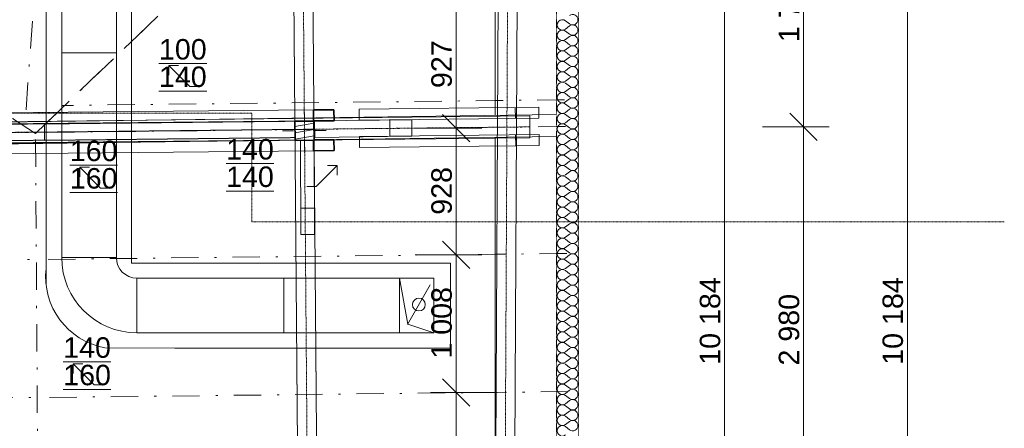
# Model space of a CAD drawing. Header units: millimetres. Extents: x -24674 to 2959, y -2716 to 20653.
# Tile 157 of 161: x -4257 to 2959, y 12247 to 15238. Entities that reach past the tile are written whole.
import ezdxf

# ---------------------------------------------------------------- set-up
doc = ezdxf.new("R2010")
doc.units = ezdxf.units.MM
doc.header["$MEASUREMENT"] = 0
for name, pattern in [('Wipeout_Contour', [1000, 0, -1000]), ('Čerchovaná', [450, 200, -117.5, 15, -117.5]), ('Čerchovaná M', [4.5, 2.5, -0.85, 0.3, -0.85]), ('Čerchovaná S', [3.5, 1.5, -0.85, 0.3, -0.85]), ('Čárkovaná S', [2.5, 1.5, -1])]:
    doc.linetypes.add(name, pattern=pattern)
for name, color, linetype in [('9._POHLED ZÁPADNÍ_1_2D prvky - obecné', 7, 'Continuous'), ('9._POHLED ZÁPADNÍ_1_Anotace - SP', 7, 'Continuous'), ('9._POHLED ZÁPADNÍ_1_Konstrukce - krov', 7, 'Continuous'), ('9._POHLED ZÁPADNÍ_1_Konstrukce - nosné', 7, 'Continuous'), ('9._POHLED ZÁPADNÍ_1_Kresby a obrázky', 7, 'Continuous'), ('9._POHLED ZÁPADNÍ_1_Kóty - SP', 7, 'Continuous'), ('9._POHLED ZÁPADNÍ_1_Nové_Konstrukce - nosné', 7, 'Continuous'), ('9._POHLED ZÁPADNÍ_1_Nové_Výplně - Povrchové', 7, 'Continuous'), ('9._POHLED ZÁPADNÍ_1_Nové_Výplně – Řezové', 7, 'Continuous'), ('9._POHLED ZÁPADNÍ_1_TZB - VZT', 7, 'Continuous'), ('9._POHLED ZÁPADNÍ_1_Výplně - Povrchové', 7, 'Continuous'), ('9._POHLED ZÁPADNÍ_1_Výplně – Řezové', 7, 'Continuous'), ('9._POHLED ZÁPADNÍ_1_VÝTAH VAR 1', 7, 'Continuous'), ('9._POHLED ZÁPADNÍ_1_Značky - řezy', 7, 'Continuous')]:
    doc.layers.add(name, color=color, linetype=linetype)
doc.styles.add('GENEROVANÝ_STYL_1', font='txt')
doc.styles.add('GENEROVANÝ_STYL_2', font='txt')

# ---------------------------------------------------------------- blocks, each defined once
blk = doc.blocks.new('*X22', base_point=(-27719.5, -6044))
at = {"layer": '9._POHLED ZÁPADNÍ_1_Nové_Výplně – Řezové', "color": 21, "linetype": 'Continuous', "lineweight": 20, "true_color": 0xffaaaa}
for p, q in [((-256.9, 15230.5), (-226.5, 15207.6)), ((-256.9, 15169.5), (-226.5, 15192.4)), ((-256.9, 15154.3), (-226.5, 15131.4)), ((-256.9, 15093.3), (-226.5, 15116.2)), ((-256.9, 15078.1), (-226.5, 15055.2)), ((-256.9, 15017.1), (-226.5, 15040)), ((-256.9, 15001.9), (-226.5, 14979)), ((-256.9, 14941), (-226.5, 14963.8)), ((-256.9, 14925.7), (-226.5, 14902.9)), ((-256.9, 14864.8), (-226.5, 14887.6)), ((-256.9, 14849.5), (-226.5, 14826.7)), ((-256.9, 14788.6), (-226.5, 14811.4)), ((-256.9, 14773.3), (-226.5, 14750.5)), ((-256.9, 14712.4), (-226.5, 14735.2)), ((-256.9, 14697.1), (-226.5, 14674.3)), ((-256.9, 14636.2), (-226.5, 14659)), ((-256.9, 14621), (-226.5, 14598.1)), ((-256.9, 14560), (-226.5, 14582.9)), ((-256.9, 14544.8), (-226.5, 14521.9)), ((-256.9, 14483.8), (-226.5, 14506.7)), ((-256.9, 14468.6), (-226.5, 14445.7)), ((-256.9, 14407.6), (-226.5, 14430.5)), ((-256.9, 14392.4), (-226.5, 14369.5)), ((-256.9, 14331.4), (-226.5, 14354.3)), ((-256.9, 14316.2), (-226.5, 14293.3)), ((-256.9, 14255.2), (-226.5, 14278.1)), ((-256.9, 14240), (-226.5, 14217.1)), ((-256.9, 14179), (-226.5, 14201.9)), ((-256.9, 14163.8), (-226.5, 14141)), ((-256.9, 14102.9), (-226.5, 14125.7)), ((-256.9, 14087.6), (-226.5, 14064.8)), ((-256.9, 14026.7), (-226.5, 14049.5)), ((-256.9, 14011.4), (-226.5, 13988.6)), ((-256.9, 13950.5), (-226.5, 13973.3)), ((-256.9, 13935.2), (-226.5, 13912.4)), ((-256.9, 13874.3), (-226.5, 13897.1)), ((-256.9, 13859), (-226.5, 13836.2)), ((-256.9, 13798.1), (-226.5, 13821)), ((-256.9, 13782.9), (-226.5, 13760)), ((-256.9, 13721.9), (-226.5, 13744.8)), ((-256.9, 13706.7), (-226.5, 13683.8)), ((-256.9, 13645.7), (-226.5, 13668.6)), ((-256.9, 13630.5), (-226.5, 13607.6)), ((-256.9, 13569.5), (-226.5, 13592.4)), ((-256.9, 13554.3), (-226.5, 13531.4)), ((-256.9, 13493.3), (-226.5, 13516.2)), ((-256.9, 13478.1), (-226.5, 13455.2)), ((-256.9, 13417.1), (-226.5, 13440)), ((-256.9, 13401.9), (-226.5, 13379)), ((-256.9, 13341), (-226.5, 13363.8)), ((-256.9, 13325.7), (-226.5, 13302.9)), ((-256.9, 13264.8), (-226.5, 13287.6)), ((-256.9, 13249.5), (-226.5, 13226.7)), ((-256.9, 13188.6), (-226.5, 13211.4)), ((-256.9, 13173.3), (-226.5, 13150.5)), ((-256.9, 13112.4), (-226.5, 13135.2)), ((-256.9, 13097.1), (-226.5, 13074.3)), ((-256.9, 13036.2), (-226.5, 13059)), ((-256.9, 13021), (-226.5, 12998.1)), ((-256.9, 12960), (-226.5, 12982.9)), ((-256.9, 12944.8), (-226.5, 12921.9)), ((-256.9, 12883.8), (-226.5, 12906.7)), ((-256.9, 12868.6), (-226.5, 12845.7)), ((-256.9, 12807.6), (-226.5, 12830.5)), ((-256.9, 12792.4), (-226.5, 12769.5)), ((-256.9, 12731.4), (-226.5, 12754.3)), ((-256.9, 12716.2), (-226.5, 12693.3)), ((-256.9, 12655.2), (-226.5, 12678.1)), ((-256.9, 12640), (-226.5, 12617.1)), ((-256.9, 12579), (-226.5, 12601.9)), ((-256.9, 12563.8), (-226.5, 12541)), ((-256.9, 12502.9), (-226.5, 12525.7)), ((-256.9, 12487.6), (-226.5, 12464.8)), ((-256.9, 12426.7), (-226.5, 12449.5)), ((-256.9, 12411.4), (-226.5, 12388.6)), ((-256.9, 12350.5), (-226.5, 12373.3)), ((-256.9, 12335.2), (-226.5, 12312.4)), ((-256.9, 12274.3), (-226.5, 12297.1)), ((-256.9, 12259), (-226.5, 12236.2))]:
    blk.add_line(p, q, dxfattribs=at)
for centre, start, end in [((-279.8, 15200), 53.1301, 306.8699), ((-203.6, 15238.1), 0, 126.8699), ((-203.6, 15238.1), 233.1301, 0), ((-279.8, 15123.8), 53.1301, 306.8699), ((-203.6, 15161.9), 0, 126.8699), ((-203.6, 15161.9), 233.1301, 0), ((-279.8, 15047.6), 53.1301, 306.8699), ((-203.6, 15085.7), 0, 126.8699), ((-203.6, 15085.7), 233.1301, 0), ((-203.6, 15009.5), 0, 126.8699), ((-279.8, 14971.4), 53.1301, 306.8699), ((-203.6, 15009.5), 233.1301, 0), ((-203.6, 14933.3), 0, 126.8699), ((-279.8, 14895.2), 53.1301, 306.8699), ((-203.6, 14933.3), 233.1301, 0), ((-203.6, 14857.1), 0, 126.8699), ((-279.8, 14819), 53.1301, 306.8699), ((-203.6, 14857.1), 233.1301, 0), ((-203.6, 14781), 0, 126.8699), ((-279.8, 14742.9), 53.1301, 306.8699), ((-203.6, 14781), 233.1301, 0), ((-203.6, 14704.8), 0, 126.8699), ((-279.8, 14666.7), 53.1301, 306.8699), ((-203.6, 14704.8), 233.1301, 0), ((-203.6, 14628.6), 0, 126.8699), ((-279.8, 14590.5), 53.1301, 306.8699), ((-203.6, 14628.6), 233.1301, 0), ((-203.6, 14552.4), 0, 126.8699), ((-279.8, 14514.3), 53.1301, 306.8699), ((-203.6, 14552.4), 233.1301, 0), ((-203.6, 14476.2), 0, 126.8699), ((-279.8, 14438.1), 53.1301, 306.8699), ((-203.6, 14476.2), 233.1301, 0), ((-203.6, 14400), 0, 126.8699), ((-279.8, 14361.9), 53.1301, 306.8699), ((-203.6, 14400), 233.1301, 0), ((-203.6, 14323.8), 0, 126.8699), ((-279.8, 14285.7), 53.1301, 306.8699), ((-203.6, 14323.8), 233.1301, 0), ((-279.8, 14209.5), 53.1301, 306.8699), ((-203.6, 14247.6), 0, 126.8699), ((-203.6, 14247.6), 233.1301, 0), ((-279.8, 14133.3), 53.1301, 306.8699), ((-203.6, 14171.4), 0, 126.8699), ((-203.6, 14171.4), 233.1301, 0), ((-279.8, 14057.1), 53.1301, 306.8699), ((-203.6, 14095.2), 0, 126.8699), ((-203.6, 14095.2), 233.1301, 0), ((-279.8, 13981), 53.1301, 306.8699), ((-203.6, 14019), 0, 126.8699), ((-203.6, 14019), 233.1301, 0), ((-279.8, 13904.8), 53.1301, 306.8699), ((-203.6, 13942.9), 0, 126.8699), ((-203.6, 13942.9), 233.1301, 0), ((-279.8, 13828.6), 53.1301, 306.8699), ((-203.6, 13866.7), 0, 126.8699), ((-203.6, 13866.7), 233.1301, 0), ((-279.8, 13752.4), 53.1301, 306.8699), ((-203.6, 13790.5), 0, 126.8699), ((-203.6, 13790.5), 233.1301, 0), ((-279.8, 13676.2), 53.1301, 306.8699), ((-203.6, 13714.3), 0, 126.8699), ((-203.6, 13714.3), 233.1301, 0), ((-203.6, 13638.1), 0, 126.8699), ((-279.8, 13600), 53.1301, 306.8699), ((-203.6, 13638.1), 233.1301, 0), ((-203.6, 13561.9), 0, 126.8699), ((-279.8, 13523.8), 53.1301, 306.8699), ((-203.6, 13561.9), 233.1301, 0), ((-203.6, 13485.7), 0, 126.8699), ((-279.8, 13447.6), 53.1301, 306.8699), ((-203.6, 13485.7), 233.1301, 0), ((-203.6, 13409.5), 0, 126.8699), ((-279.8, 13371.4), 53.1301, 306.8699), ((-203.6, 13409.5), 233.1301, 0), ((-203.6, 13333.3), 0, 126.8699), ((-279.8, 13295.2), 53.1301, 306.8699), ((-203.6, 13333.3), 233.1301, 0), ((-203.6, 13257.1), 0, 126.8699), ((-279.8, 13219), 53.1301, 306.8699), ((-203.6, 13257.1), 233.1301, 0), ((-203.6, 13181), 0, 126.8699), ((-279.8, 13142.9), 53.1301, 306.8699), ((-203.6, 13181), 233.1301, 0), ((-203.6, 13104.8), 0, 126.8699), ((-279.8, 13066.7), 53.1301, 306.8699), ((-203.6, 13104.8), 233.1301, 0), ((-203.6, 13028.6), 0, 126.8699), ((-279.8, 12990.5), 53.1301, 306.8699), ((-203.6, 13028.6), 233.1301, 0), ((-203.6, 12952.4), 0, 126.8699), ((-279.8, 12914.3), 53.1301, 306.8699), ((-203.6, 12952.4), 233.1301, 0), ((-279.8, 12838.1), 53.1301, 306.8699), ((-203.6, 12876.2), 0, 126.8699), ((-203.6, 12876.2), 233.1301, 0), ((-279.8, 12761.9), 53.1301, 306.8699), ((-203.6, 12800), 0, 126.8699), ((-203.6, 12800), 233.1301, 0), ((-279.8, 12685.7), 53.1301, 306.8699), ((-203.6, 12723.8), 0, 126.8699), ((-203.6, 12723.8), 233.1301, 0), ((-279.8, 12609.5), 53.1301, 306.8699), ((-203.6, 12647.6), 0, 126.8699), ((-203.6, 12647.6), 233.1301, 0), ((-279.8, 12533.3), 53.1301, 306.8699), ((-203.6, 12571.4), 0, 126.8699), ((-203.6, 12571.4), 233.1301, 0), ((-279.8, 12457.1), 53.1301, 306.8699), ((-203.6, 12495.2), 0, 126.8699), ((-203.6, 12495.2), 233.1301, 0), ((-279.8, 12381), 53.1301, 306.8699), ((-203.6, 12419), 0, 126.8699), ((-203.6, 12419), 233.1301, 0), ((-279.8, 12304.8), 53.1301, 306.8699), ((-203.6, 12342.9), 0, 126.8699), ((-203.6, 12342.9), 233.1301, 0), ((-203.6, 12266.7), 0, 126.8699), ((-279.8, 12228.6), 53.1301, 306.8699), ((-203.6, 12266.7), 233.1301, 0)]:
    blk.add_arc(centre, 38.1, start, end, dxfattribs=at)

msp = doc.modelspace()

# ---------------------------------------------------------------- linework, layer by layer
at = {"layer": '9._POHLED ZÁPADNÍ_1_Anotace - SP', "color": 8, "linetype": 'Continuous', "lineweight": 13}
for p, q in [((-3010.6, 14749.1), (-3163.7, 14902.3)), ((-3163.7, 14902.3), (-3093, 14902.3)), ((-3163.7, 14902.3), (-3163.7, 14831.6)), ((-2941.9, 14749.1), (-3010.6, 14749.1)), ((-3664.1, 14005.6), (-3817.3, 14158.7)), ((-3817.3, 14158.7), (-3746.5, 14158.7)), ((-3817.3, 14158.7), (-3817.3, 14088)), ((-2084.6, 14017), (-1931.4, 14170.2)), ((-1931.4, 14170.2), (-2002.1, 14170.2)), ((-1931.4, 14170.2), (-1931.4, 14099.5)), ((-3595.4, 14005.6), (-3664.1, 14005.6)), ((-2153.3, 14017), (-2084.6, 14017)), ((-3712.2, 12565.7), (-3865.3, 12718.9)), ((-3865.3, 12718.9), (-3794.6, 12718.9)), ((-3865.3, 12718.9), (-3865.3, 12648.2)), ((-3643.5, 12565.7), (-3712.2, 12565.7))]:
    msp.add_line(p, q, dxfattribs=at)
at = {"layer": '9._POHLED ZÁPADNÍ_1_Konstrukce - krov', "color": 8, "linetype": 'Continuous', "lineweight": 13}
for p, q in [((-2197.6, 13857.8), (-2097.6, 13858.1)), ((-2096.9, 13666), (-2196.9, 13665.7))]:
    msp.add_line(p, q, dxfattribs=at)
at = {"layer": '9._POHLED ZÁPADNÍ_1_Konstrukce - krov', "color": 8, "linetype": 'Čerchovaná', "lineweight": 13}
for p, q in [((-11266.9, 13408.7), (-4134.3, 13483.9)), ((-11257.7, 12398.1), (-4125.1, 12473.3))]:
    msp.add_line(p, q, dxfattribs=at)
at = {"layer": '9._POHLED ZÁPADNÍ_1_Kóty - SP', "color": 154, "linetype": 'Continuous', "lineweight": 13}
for p, q in [((909.3, 7933.1), (909.3, 18117.3)), ((2248.6, 7933.1), (2248.6, 18117.3)), ((1488.1, 14453), (1488.1, 16207.5)), ((1388.1, 14553), (1588.1, 14353)), ((1675.6, 14453), (1188.1, 14453)), ((1488.1, 11472.8), (1488.1, 14453)), ((-1158.2, 13617), (-958.2, 13417)), ((-870.7, 13517), (-1358.2, 13517)), ((-1058.2, 12509.3), (-1058.2, 13517)), ((-1158.2, 12609.3), (-958.2, 12409.3)), ((-1058.2, 11463.6), (-1058.2, 12509.3))]:
    msp.add_line(p, q, dxfattribs=at)
at = {"layer": '9._POHLED ZÁPADNÍ_1_TZB - VZT', "color": 122, "linetype": 'Continuous', "lineweight": 13, "true_color": 0x00d59f}
for p, q in [((-3548.9, 14996.5), (-3948.9, 14996.5)), ((-3548.9, 13496.5), (-3948.9, 13496.5)), ((-3437.6, 13455.5), (-3136.7, 13455.5)), ((-3136.7, 13455.5), (-1764, 13455.5)), ((-1764, 13455.5), (-1100.3, 13455.5)), ((-1100.3, 13455.5), (-1100.3, 12834.7)), ((-1472.9, 13346.5), (-3398.9, 13346.5)), ((-3398.9, 13346.5), (-3398.9, 12946.5)), ((-2322.3, 13346.5), (-2322.3, 12946.5)), ((-1472.9, 12946.5), (-1472.9, 13346.5)), ((-1472.9, 13346.5), (-1222.9, 13346.5)), ((-1412.9, 13008.5), (-1472.9, 13346.5)), ((-1413.7, 13007.5), (-1249.4, 13298.3)), ((-1222.9, 13346.5), (-1222.9, 12946.5)), ((-1222.9, 12946.5), (-1412.9, 13008.5)), ((-1472.9, 12946.5), (-3398.9, 12946.5)), ((-1472.9, 12946.5), (-1222.9, 12946.5)), ((-3633.8, 12836.5), (-3119.7, 12834.7)), ((-3119.7, 12834.7), (-1728.3, 12834.7)), ((-1100.3, 12834.7), (-1755.5, 12834.7)), ((-1100.3, 12834.7), (-1755.5, 12834.7))]:
    msp.add_line(p, q, dxfattribs=at)
msp.add_circle((-1331.5, 13152.9), 46.9, dxfattribs=at)
for centre, radius, start, end in [((-3398.9, 13496.5), 550, 180, 270), ((-3398.9, 13496.5), 150, 180, 270), ((-3398.9, 13496.5), 150, 180, 270), ((-3538.1, 13357.3), 529.4, 173.57934, 259.59432)]:
    msp.add_arc(centre, radius, start, end, dxfattribs=at)

# ---------------------------------------------------------------- texts
at = {"layer": '9._POHLED ZÁPADNÍ_1_Anotace - SP', "color": 8, "linetype": 'Continuous', "lineweight": 13, "char_height": 150, "attachment_point": 5, "line_spacing_factor": 0.804162, "style": 'GENEROVANÝ_STYL_1'}
for s, insert in [('\\A1;{\\pqc;\\fArial|b0|i0|c238|p38;\\L\\L1\\fArial|b0|i0|c238|p38;\\L\\L0\\fArial|b0|i0|c238|p38;\\L\\L0\\P\\pqc;\\fArial|b0|i0|c238|p38;1\\fArial|b0|i0|c238|p38;4\\fArial|b0|i0|c238|p38;0}', (-3061.5, 14920)), ('\\A1;{\\pqc;\\fArial|b0|i0|c238|p38;\\L\\L1\\fArial|b0|i0|c238|p38;\\L\\L4\\fArial|b0|i0|c238|p38;\\L\\L0\\P\\pqc;\\fArial|b0|i0|c238|p38;160}', (-3763.2, 12736.6))]:
    msp.add_mtext(s, dxfattribs=dict(at, insert=insert))
at = {"layer": '9._POHLED ZÁPADNÍ_1_Kóty - SP', "color": 154, "linetype": 'Continuous', "lineweight": 13, "char_height": 150, "attachment_point": 7, "rotation": 90, "style": 'GENEROVANÝ_STYL_2'}
for s, insert, width in [('\\A1;{\\pql;\\fArial|b0|i0|c0|p38;1\xa0754}', (1458.1, 15073.8), 512.914), ('\\A1;{\\pql;\\fArial|b0|i0|c0|p38;927}', (-1088.2, 14737.5), 341.487), ('\\A1;{\\pql;\\fArial|b0|i0|c0|p38;928}', (-1088.2, 13810.1), 341.487), ('\\A1;{\\pql;\\fArial|b0|i0|c0|p38;10\xa0184}', (879.3, 12711.9), 626.744), ('\\A1;{\\pql;\\fArial|b0|i0|c0|p38;10\xa0184}', (2218.6, 12711.9), 626.744), ('\\A1;{\\pql;\\fArial|b0|i0|c0|p38;1\xa0008}', (-1088.2, 12756.7), 512.914), ('\\A1;{\\pql;\\fArial|b0|i0|c0|p38;2\xa0980}', (1458.1, 12706.4), 512.914)]:
    msp.add_mtext(s, dxfattribs=dict(at, insert=insert, width=width))

# ---------------------------------------------------------------- wipeouts: each hides what was drawn before it
at = {"color": 254, "linetype": 'Wipeout_Contour', "lineweight": 0, "ltscale": 36793.983046}
msp.add_wipeout([(-161.7, 351.5), (-161.7, 17956.8), (-321.7, 17969.6), (-321.7, 351.5)], dxfattribs=at).dxf.layer = '9._POHLED ZÁPADNÍ_1_Nové_Výplně - Povrchové'

# ---------------------------------------------------------------- next in the draw order: linework, layer by layer
at = {"layer": '9._POHLED ZÁPADNÍ_1_Nové_Konstrukce - nosné', "color": 1, "linetype": 'Continuous', "lineweight": 25, "flags": 128}
for points in [[(-161.7, 351.5), (-161.7, 18117.3)], [(-161.7, 351.5), (-161.7, 18117.3)], [(-321.7, 17969.6), (-321.7, 351.5)]]:
    msp.add_lwpolyline(points, dxfattribs=at)

# ---------------------------------------------------------------- next in the draw order: wipeouts: each hides what was drawn before it
at = {"color": 254, "linetype": 'Wipeout_Contour', "lineweight": 0, "ltscale": 51007.22037}
msp.add_wipeout([(-772.6, 17554), (-772.1, 7935.5), (-322.1, 7935.5), (-322.6, 17518.2)], dxfattribs=at).dxf.layer = '9._POHLED ZÁPADNÍ_1_Výplně - Povrchové'

# ---------------------------------------------------------------- next in the draw order: linework, layer by layer
at = {"layer": '9._POHLED ZÁPADNÍ_1_Konstrukce - krov', "color": 8, "linetype": 'Continuous', "lineweight": 13}
msp.add_line((-453.1, 14596.8), (-1769.4, 14583.8), dxfattribs=at)
at = {"layer": '9._POHLED ZÁPADNÍ_1_Konstrukce - nosné', "color": 251, "linetype": 'Continuous', "lineweight": 20, "true_color": 0x6a6a6a, "flags": 128}
for points in [[(-322.1, 7935.5), (-322.6, 17969.6)], [(-772.6, 17554), (-772.3, 11558)]]:
    msp.add_lwpolyline(points, dxfattribs=at)
at = {"layer": '9._POHLED ZÁPADNÍ_1_Kóty - SP', "color": 154, "linetype": 'Continuous', "lineweight": 13}
msp.add_line((-758.2, 12509.3), (-1245.7, 12509.3), dxfattribs=at)
at = {"layer": '9._POHLED ZÁPADNÍ_1_Nové_Konstrukce - nosné', "color": 1, "linetype": 'Continuous', "lineweight": 25, "flags": 128}
msp.add_lwpolyline([(-321.7, 17969.6), (-321.7, 351.5)], dxfattribs=at)

# ---------------------------------------------------------------- next in the draw order: wipeouts: each hides what was drawn before it
at = {"color": 254, "linetype": 'Wipeout_Contour', "lineweight": 0, "ltscale": 44942.732142}
msp.add_wipeout([(-321.7, 17969.6), (-321.7, 4499.1), (-161.7, 4499.1), (-161.7, 17956.8)], dxfattribs=at).dxf.layer = '9._POHLED ZÁPADNÍ_1_Nové_Výplně – Řezové'

# ---------------------------------------------------------------- next in the draw order: linework, layer by layer
at = {"layer": '9._POHLED ZÁPADNÍ_1_Konstrukce - krov', "color": 8, "linetype": 'Čerchovaná', "lineweight": 13}
for p, q in [((-263.7, 14651.8), (-3947.1, 14610.2)), ((-247.6, 13526.7), (-4134.4, 13482.9)), ((-238.4, 12516.2), (-4125.1, 12472.3))]:
    msp.add_line(p, q, dxfattribs=at)
at = {"layer": '9._POHLED ZÁPADNÍ_1_Značky - řezy', "color": 154, "linetype": 'Čerchovaná S', "lineweight": 13}
msp.add_line((-2556, 13758.4), (2959.2, 13758.4), dxfattribs=at)

# ---------------------------------------------------------------- next in the draw order: block references
at = {"layer": '9._POHLED ZÁPADNÍ_1_VÝTAH VAR 1', "color": 9, "linetype": 'Continuous', "lineweight": 13}
msp.add_blockref('*X22', (-27719.5, -6044), dxfattribs=at)

# ---------------------------------------------------------------- next in the draw order: wipeouts: each hides what was drawn before it
at = {"color": 254, "linetype": 'Wipeout_Contour', "lineweight": 0, "ltscale": 64510.152897}
msp.add_wipeout([(-10544.7, 14243.6), (-322.3, 14384.3), (-324.5, 14544.3), (-10546.9, 14403.6)], dxfattribs=at).dxf.layer = '9._POHLED ZÁPADNÍ_1_Výplně - Povrchové'

# ---------------------------------------------------------------- next in the draw order: linework, layer by layer
at = {"layer": '9._POHLED ZÁPADNÍ_1_2D prvky - obecné', "color": 214, "linetype": 'Čerchovaná', "lineweight": 20}
for p, q in [((-4140.9, 14406.2), (-10988.7, 18817.6)), ((-4077.2, 4260.2), (-4140.9, 14406.2))]:
    msp.add_line(p, q, dxfattribs=at)
at = {"layer": '9._POHLED ZÁPADNÍ_1_Konstrukce - krov', "color": 8, "linetype": 'Čerchovaná', "lineweight": 13}
for p, q in [((-11006.6, 18829.1), (-4140.9, 14406.2)), ((-3941.4, 18368.5), (-4216.5, 14493.8)), ((-11275.4, 14338.7), (-4142.9, 14413.8))]:
    msp.add_line(p, q, dxfattribs=at)
at = {"layer": '9._POHLED ZÁPADNÍ_1_Konstrukce - krov', "color": 8, "linetype": 'Continuous', "lineweight": 13}
for p, q in [((-739.3, 17853.2), (-789.7, 7744.3)), ((-599.3, 17852.5), (-649.7, 7743.6)), ((-1769.4, 14583.8), (-1768.6, 14503.8)), ((-1769.4, 14583.8), (-1768.6, 14503.8)), ((-624.6, 14595.1), (-623.9, 14515.1)), ((-452.3, 14516.8), (-453.1, 14596.8)), ((-1768.6, 14503.8), (-452.3, 14516.8)), ((-517.7, 14373.6), (-519.4, 14533.6)), ((-1544.7, 14502.8), (-1543.4, 14382.8)), ((-1382.2, 14384.6), (-1383.5, 14504.6)), ((-451.1, 14396.8), (-1767.4, 14383.8)), ((-1767.4, 14383.8), (-1766.6, 14303.8)), ((-1767.4, 14383.8), (-1766.6, 14303.8)), ((-622.7, 14395.1), (-621.9, 14315.1)), ((-450.3, 14316.8), (-451.1, 14396.8)), ((-1766.6, 14303.8), (-450.3, 14316.8)), ((-7871.7, 14224.9), (-2104.3, 14278.2))]:
    msp.add_line(p, q, dxfattribs=at)
at = {"layer": '9._POHLED ZÁPADNÍ_1_Konstrukce - krov', "color": 251, "linetype": 'Čerchovaná S', "lineweight": 13, "true_color": 0x6a6a6a}
for p, q in [((-669.3, 17852.8), (-719.7, 7743.9)), ((-7768.5, 14376), (-4076, 14416))]:
    msp.add_line(p, q, dxfattribs=at)
at = {"layer": '9._POHLED ZÁPADNÍ_1_Konstrukce - krov', "color": 8, "linetype": 'Continuous', "lineweight": 35}
for p, q in [((-1953.6, 14578.7), (-2105, 14577.3)), ((-1952.9, 14498.7), (-1953.6, 14578.7)), ((-1952.9, 14279.6), (-1953.6, 14359.6)), ((-2104.3, 14278.2), (-1952.9, 14279.6))]:
    msp.add_line(p, q, dxfattribs=at)
at = {"layer": '9._POHLED ZÁPADNÍ_1_Konstrukce - krov', "color": 8, "linetype": 'Čerchovaná M', "lineweight": 13}
for p, q in [((-7769.2, 14436), (-4076.6, 14476)), ((-4075.3, 14356), (-4076.6, 14476)), ((-4075.3, 14355.1), (-4076.6, 14475.1)), ((-7767.9, 14316.1), (-4075.3, 14356))]:
    msp.add_line(p, q, dxfattribs=at)
at = {"layer": '9._POHLED ZÁPADNÍ_1_Konstrukce - nosné', "color": 251, "linetype": 'Continuous', "lineweight": 20, "true_color": 0x6a6a6a, "flags": 128}
for points in [[(-324.5, 14544.3), (-10546.9, 14403.6)], [(-10544.7, 14243.6), (-322.3, 14384.3)]]:
    msp.add_lwpolyline(points, dxfattribs=at)
at = {"layer": '9._POHLED ZÁPADNÍ_1_Kresby a obrázky', "color": 7, "linetype": 'Čárkovaná S', "lineweight": 13}
msp.add_line((-322.1, 8005.9), (-322.6, 17969.6), dxfattribs=at)
at = {"layer": '9._POHLED ZÁPADNÍ_1_Kóty - SP', "color": 154, "linetype": 'Continuous', "lineweight": 13}
for p, q in [((-1058.2, 14444.6), (-1058.2, 15372)), ((-1158.2, 14544.6), (-958.2, 14344.6)), ((-870.7, 14444.6), (-1358.2, 14444.6)), ((-1058.2, 13517), (-1058.2, 14444.6))]:
    msp.add_line(p, q, dxfattribs=at)
at = {"layer": '9._POHLED ZÁPADNÍ_1_TZB - VZT', "color": 122, "linetype": 'Continuous', "lineweight": 13, "true_color": 0x00d59f}
for p, q in [((-3948.9, 13496.5), (-3948.9, 15538.9)), ((-3548.9, 13482.3), (-3548.9, 15546.8)), ((-4064.3, 13298), (-4064.3, 15450.4)), ((-3437.6, 15469.9), (-3437.6, 13455.5))]:
    msp.add_line(p, q, dxfattribs=at)
at = {"layer": '9._POHLED ZÁPADNÍ_1_Značky - řezy', "color": 154, "linetype": 'Čerchovaná S', "lineweight": 13}
for p, q in [((-24673.8, 14554.5), (-2556, 14554.5)), ((-2556, 14554.5), (-2556, 13758.4))]:
    msp.add_line(p, q, dxfattribs=at)

# ---------------------------------------------------------------- next in the draw order: texts
at = {"layer": '9._POHLED ZÁPADNÍ_1_Anotace - SP', "color": 8, "linetype": 'Continuous', "lineweight": 13, "char_height": 150, "attachment_point": 5, "line_spacing_factor": 0.804162, "style": 'GENEROVANÝ_STYL_1'}
for s, insert in [('\\A1;{\\pqc;\\fArial|b0|i0|c238|p38;\\L\\L1\\fArial|b0|i0|c238|p38;\\L\\L4\\fArial|b0|i0|c238|p38;\\L\\L0\\P\\pqc;\\fArial|b0|i0|c238|p38;1\\fArial|b0|i0|c238|p38;4\\fArial|b0|i0|c238|p38;0}', (-2569.5, 14188)), ('\\A1;{\\pqc;\\fArial|b0|i0|c238|p38;\\L\\L1\\fArial|b0|i0|c238|p38;\\L\\L6\\fArial|b0|i0|c238|p38;\\L\\L0\\P\\pqc;\\fArial|b0|i0|c238|p38;1\\fArial|b0|i0|c238|p38;6\\fArial|b0|i0|c238|p38;0}', (-3715.1, 14176.5))]:
    msp.add_mtext(s, dxfattribs=dict(at, insert=insert))

# ---------------------------------------------------------------- next in the draw order: wipeouts: each hides what was drawn before it
at = {"color": 254, "linetype": 'Wipeout_Contour', "lineweight": 0, "ltscale": 58352.920401}
msp.add_wipeout([(-2239.3, 14355), (-2099.3, 14356.5), (-2100.8, 14496.5), (-2240.8, 14495)], dxfattribs=at).dxf.layer = '9._POHLED ZÁPADNÍ_1_Výplně – Řezové'

# ---------------------------------------------------------------- next in the draw order: hatches: boundary and pattern name
at = {"layer": '9._POHLED ZÁPADNÍ_1_Výplně – Řezové', "linetype": 'Continuous', "lineweight": 20, "true_color": 0xa86b51}
h = msp.add_hatch(dxfattribs=at)
h.set_pattern_fill('Dřevo_0001', color=35, style=0, pattern_type=2)
h.set_pattern_definition([(10, (0, -9e-13), (-7.81417, 44.31635), [])])
h.paths.add_polyline_path([(-2239.3, 14355), (-2099.3, 14356.5), (-2100.8, 14496.5), (-2240.8, 14495)])

# ---------------------------------------------------------------- next in the draw order: linework, layer by layer
at = {"layer": '9._POHLED ZÁPADNÍ_1_2D prvky - obecné', "color": 214, "linetype": 'Čerchovaná', "lineweight": 20}
msp.add_line((-4140.9, 14406.2), (-439.4, 17947.5), dxfattribs=at)
at = {"layer": '9._POHLED ZÁPADNÍ_1_Konstrukce - krov', "color": 8, "linetype": 'Čerchovaná', "lineweight": 13}
for p, q in [((-318.5, 18063.3), (-4132.2, 14414.5)), ((-256.1, 14456.2), (-4142.8, 14412.4))]:
    msp.add_line(p, q, dxfattribs=at)
at = {"layer": '9._POHLED ZÁPADNÍ_1_Konstrukce - krov', "color": 8, "linetype": 'Čerchovaná M', "lineweight": 13}
for p, q in [((-2256, 16398.7), (-2170.8, 5947)), ((-2116, 16399.9), (-2030.8, 5948.1)), ((-4076.6, 14475.1), (-2240.8, 14495)), ((-2239.5, 14375), (-2240.8, 14495)), ((-4075.3, 14355.1), (-2239.5, 14375))]:
    msp.add_line(p, q, dxfattribs=at)
at = {"layer": '9._POHLED ZÁPADNÍ_1_Konstrukce - krov', "color": 251, "linetype": 'Čerchovaná S', "lineweight": 13, "true_color": 0x6a6a6a}
for p, q in [((-2186, 16399.3), (-2100.8, 5947.6)), ((-10985.7, 14340.4), (-518.5, 14453.6)), ((-4075.9, 14415.1), (-2240.2, 14435))]:
    msp.add_line(p, q, dxfattribs=at)
at = {"layer": '9._POHLED ZÁPADNÍ_1_Konstrukce - krov', "color": 8, "linetype": 'Continuous', "lineweight": 13}
for p, q in [((-2105, 14577.3), (-7872.5, 14524.1)), ((-2104.3, 14497.3), (-2105, 14577.3)), ((-10986.6, 14420.4), (-519.4, 14533.6)), ((-7871.7, 14444.1), (-2104.3, 14497.3)), ((-1383.5, 14504.6), (-2095.6, 14496.9)), ((-2095.6, 14496.9), (-2094.3, 14376.9)), ((-10984.9, 14260.4), (-517.7, 14373.6)), ((-2094.3, 14376.9), (-1382.2, 14384.6)), ((-2105, 14358.2), (-7872.5, 14304.9)), ((-2199.3, 14356.2), (-2099.3, 14356.5)), ((-2196.9, 13665.7), (-2199.3, 14356.2)), ((-2104.3, 14278.2), (-2105, 14358.2)), ((-2099.3, 14356.5), (-2096.9, 13666))]:
    msp.add_line(p, q, dxfattribs=at)
at = {"layer": '9._POHLED ZÁPADNÍ_1_Konstrukce - krov', "color": 1, "linetype": 'Continuous', "lineweight": 20}
for p, q in [((-2171, 14505.7), (-2171.8, 14585.7)), ((-2250.1, 14424.9), (-2330.1, 14424)), ((-2090.1, 14426.6), (-2010.1, 14427.5)), ((-2169.2, 14345.8), (-2168.4, 14265.8))]:
    msp.add_line(p, q, dxfattribs=at)
at = {"layer": '9._POHLED ZÁPADNÍ_1_Konstrukce - krov', "color": 8, "linetype": 'Continuous', "lineweight": 35}
for p, q in [((-2105, 14577.3), (-2104.3, 14497.3)), ((-2104.3, 14497.3), (-1952.9, 14498.7)), ((-1953.6, 14359.6), (-2105, 14358.2)), ((-2105, 14358.2), (-2104.3, 14278.2))]:
    msp.add_line(p, q, dxfattribs=at)
at = {"layer": '9._POHLED ZÁPADNÍ_1_Konstrukce - krov', "color": 7, "linetype": 'Continuous', "lineweight": 35, "flags": 128}
msp.add_lwpolyline([(-2239.3, 14355), (-2099.3, 14356.5), (-2100.8, 14496.5), (-2240.8, 14495)], close=True, dxfattribs=at)
at = {"layer": '9._POHLED ZÁPADNÍ_1_Konstrukce - krov', "color": 1, "linetype": 'Continuous', "lineweight": 20}
msp.add_point((-2170.1, 14425.8), dxfattribs=at)

doc.saveas('drawing.dxf')
